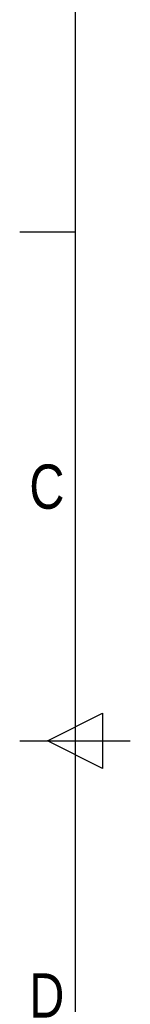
# Model space of a CAD drawing. Header units: millimetres. Extents: x 0 to 420, y 0 to 309.
# Tile 7 of 32: x 0 to 10, y 124 to 216. Entities that reach past the tile are written whole.
import ezdxf

# ---------------------------------------------------------------- set-up
doc = ezdxf.new("R2010")
doc.units = ezdxf.units.MM
doc.layers.add('CARTIGLIO', color=140, linetype='Continuous')
doc.styles.add('SLDTEXTSTYLE2', font='TXT', dxfattribs={"width": 0.821468})

msp = doc.modelspace()

# ---------------------------------------------------------------- linework, layer by layer
at = {"layer": 'CARTIGLIO', "linetype": 'Continuous'}
for p, q in [((5.18012, 291.82257), (5.18012, 5.171)), ((5.18012, 196.09957), (0.0059, 196.09957)), ((2.59301, 148.49679), (7.76722, 151.08389)), ((7.76722, 151.08389), (7.76722, 145.90968)), ((0.0059, 148.49679), (10.35433, 148.49679)), ((7.76722, 145.90968), (2.59301, 148.49679))]:
    msp.add_line(p, q, dxfattribs=at)

# ---------------------------------------------------------------- texts
at = {"layer": 'CARTIGLIO', "char_height": 4.13937, "attachment_point": 2, "style": 'SLDTEXTSTYLE2'}
for s, insert in [('C', (2.54959, 174.35136)), ('D', (2.54404, 126.74857))]:
    msp.add_mtext(s, dxfattribs=dict(at, insert=insert))

doc.saveas('drawing.dxf')
